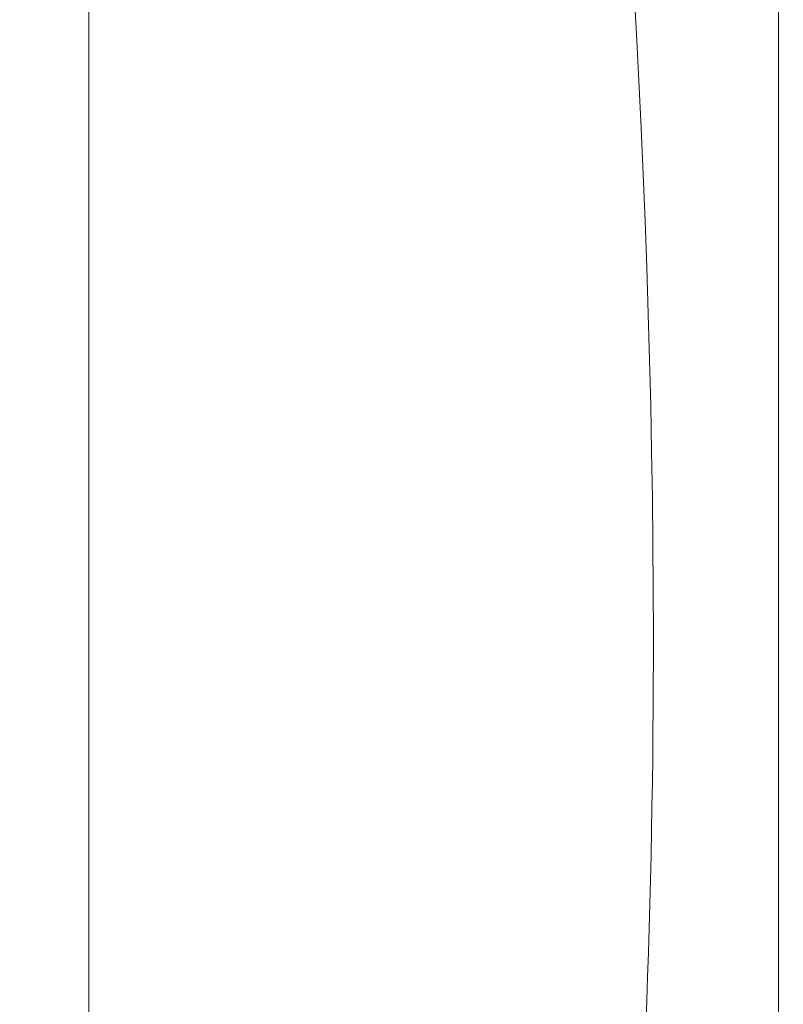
# Model space of a CAD drawing. Header units: inches. Extents: x 1352 to 2050, y -1711 to -1289.
# Tile 233 of 256: x 1802.249 to 1802.459, y -1512.876 to -1512.604. Entities that reach past the tile are written whole.
import ezdxf

# ---------------------------------------------------------------- set-up
doc = ezdxf.new("R2010")
doc.units = ezdxf.units.IN
doc.header["$MEASUREMENT"] = 0
doc.layers.add('图层 1', color=7, linetype='Continuous')

# ---------------------------------------------------------------- blocks, each defined once
blk = doc.blocks.new('block 16')
at = {"layer": '图层 1', "lineweight": 0}
for points, knots in [([(1802.31548, -1519.43732), (1802.31548, -1519.43732), (1835.67055, -1500.05521), (1835.67055, -1500.05521), (1835.67055, -1500.05521), (1835.67055, -1499.39013), (1835.67055, -1499.39013), (1835.67055, -1499.33794), (1835.71362, -1499.29556), (1835.76598, -1499.29556), (1835.818, -1499.29556), (1835.86072, -1499.33794), (1835.86072, -1499.39013), (1835.86072, -1499.39013), (1835.86072, -1500.10981), (1835.86072, -1500.10981), (1835.86072, -1500.14375), (1835.84281, -1500.17475), (1835.81352, -1500.19198), (1835.81352, -1500.19198), (1802.41057, -1519.6013), (1802.41057, -1519.6013), (1802.36509, -1519.62817), (1802.30722, -1519.61302), (1802.28103, -1519.56754), (1802.25485, -1519.52206), (1802.27001, -1519.46419), (1802.31548, -1519.43732)], [0, 0, 0, 0, 1, 1, 1, 2, 2, 2, 3, 3, 3, 4, 4, 4, 5, 5, 5, 6, 6, 6, 7, 7, 7, 8, 8, 8, 9, 9, 9, 9]), ([(1802.31548, -1519.39528), (1802.31548, -1519.39528), (1835.71775, -1499.9646), (1835.71775, -1499.9646), (1835.76323, -1499.93807), (1835.8211, -1499.95358), (1835.84763, -1499.99871), (1835.87416, -1500.04384), (1835.859, -1500.10206), (1835.81352, -1500.12859), (1835.81352, -1500.12859), (1802.41057, -1519.55962), (1802.41057, -1519.55962), (1802.36509, -1519.58545), (1802.30722, -1519.5703), (1802.28103, -1519.52482), (1802.25485, -1519.48003), (1802.27001, -1519.42216), (1802.31548, -1519.39528)], [0, 0, 0, 0, 1, 1, 1, 2, 2, 2, 3, 3, 3, 4, 4, 4, 5, 5, 5, 6, 6, 6, 6]), ([(1802.2266, -1512.97156), (1802.23108, -1512.90817), (1802.23418, -1512.84168), (1802.23418, -1512.77381), (1802.23625, -1511.77094), (1801.67676, -1510.34157), (1800.83409, -1509.17713), (1799.99314, -1508.00924), (1798.87039, -1507.11386), (1797.7838, -1507.11834), (1797.50062, -1507.11834), (1797.21743, -1507.1776), (1796.93769, -1507.30782), (1796.89015, -1507.33022), (1796.83365, -1507.30989), (1796.8116, -1507.262), (1796.78955, -1507.21446), (1796.80953, -1507.15796), (1796.85707, -1507.13557), (1797.16231, -1506.99363), (1797.47375, -1506.92817), (1797.7838, -1506.92817), (1798.97719, -1506.93196), (1800.12716, -1507.87661), (1800.98843, -1509.0662), (1801.84798, -1510.25958), (1802.42194, -1511.70514), (1802.42366, -1512.77381), (1802.42366, -1512.8465), (1802.4209, -1512.91747), (1802.41539, -1512.98672), (1802.41126, -1513.03874), (1802.36578, -1513.07801), (1802.31342, -1513.07353), (1802.26105, -1513.07009), (1802.22247, -1513.02358), (1802.2266, -1512.97156)], [0, 0, 0, 0, 1, 1, 1, 2, 2, 2, 3, 3, 3, 4, 4, 4, 5, 5, 5, 6, 6, 6, 7, 7, 7, 8, 8, 8, 9, 9, 9, 10, 10, 10, 11, 11, 11, 12, 12, 12, 12]), ([(1802.45811, -1507.15831), (1802.45811, -1507.15831), (1802.45811, -1519.47762), (1802.45811, -1519.47762), (1802.45811, -1519.52999), (1802.41539, -1519.57236), (1802.36268, -1519.57236), (1802.31066, -1519.57236), (1802.26794, -1519.52999), (1802.26794, -1519.47762), (1802.26794, -1519.47762), (1802.26794, -1507.15831), (1802.26794, -1507.15831), (1802.26794, -1507.10594), (1802.31066, -1507.06322), (1802.36268, -1507.06322), (1802.41539, -1507.06322), (1802.45811, -1507.10594), (1802.45811, -1507.15831)], [0, 0, 0, 0, 1, 1, 1, 2, 2, 2, 3, 3, 3, 4, 4, 4, 5, 5, 5, 6, 6, 6, 6])]:
    blk.add_open_spline(points, degree=3, knots=knots, dxfattribs=at)
blk = doc.blocks.new('block 9')
at = {"layer": '图层 1'}
blk.add_blockref('block 16', (0, 0), dxfattribs=at)
blk = doc.blocks.new('block 2')
at = {"layer": '图层 1'}
blk.add_blockref('block 9', (0, 0), dxfattribs=at)

msp = doc.modelspace()

# ---------------------------------------------------------------- block references
at = {"layer": '图层 1'}
msp.add_blockref('block 2', (0, 0), dxfattribs=at)

doc.saveas('drawing.dxf')
